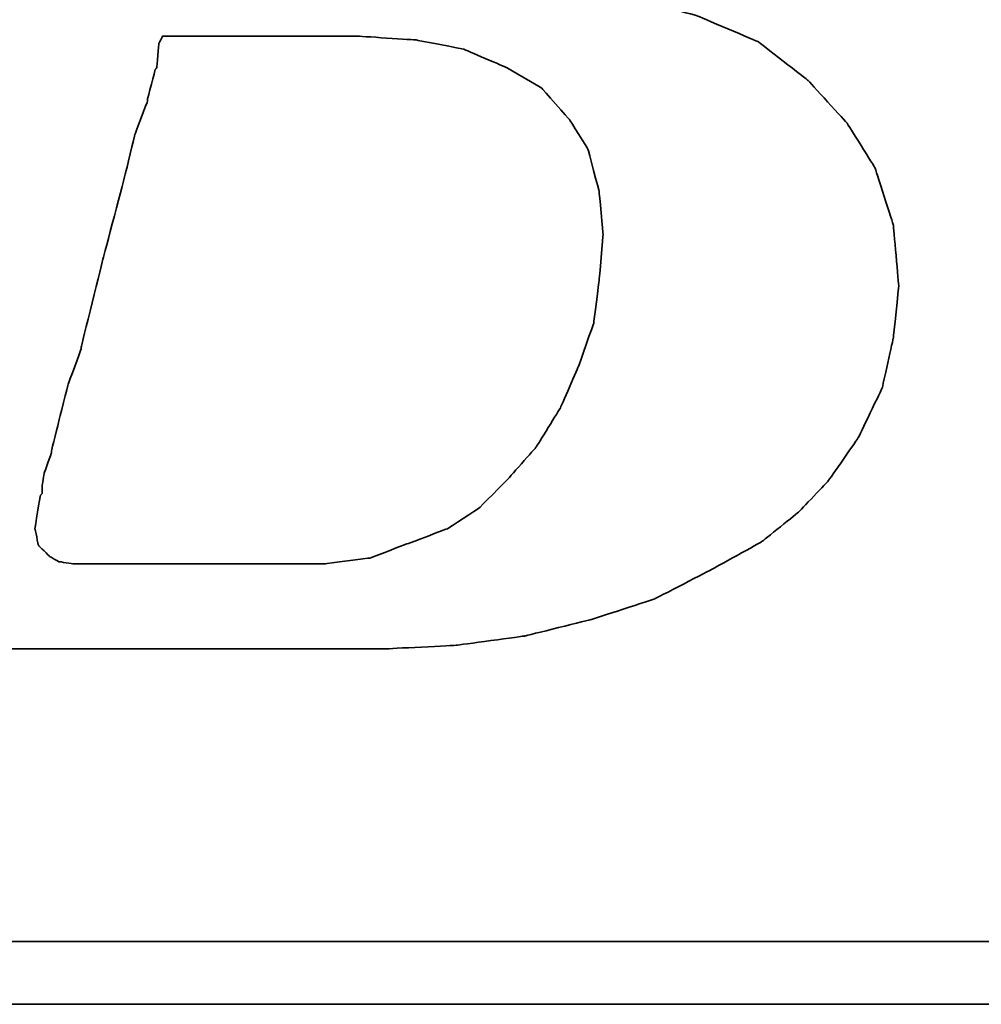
# Model space of a CAD drawing. Header units: millimetres. Extents: x 8 to 314, y 87 to 192.
# Tile 26 of 44: x 233.56 to 235.31, y 112.9 to 114.69. Entities that reach past the tile are written whole.
import ezdxf

# ---------------------------------------------------------------- set-up
doc = ezdxf.new("R2010")
doc.units = ezdxf.units.MM
doc.header["$LTSCALE"] = 0.15
doc.layers.add('DIM', color=4, linetype='CONTINUOUS')
doc.layers.add('layer 1', color=7, linetype='CONTINUOUS')

# ---------------------------------------------------------------- blocks, each defined once
blk = doc.blocks.new('TBI MOTION logo(完整正式版)')
at = {"layer": 'layer 1', "color": 22, "lineweight": 35}
for points, knots in [([(-64.65375, -6.86375), (-64.65375, -6.86375), (-64.84375, -7.29625), (-64.84375, -7.29625), (-64.84375, -7.29625), (-64.84375, -7.29625), (-64.86875, -7.34375), (-64.86875, -7.34375), (-64.86875, -7.34375), (-64.86875, -7.34375), (-64.86875, -7.36875), (-64.86875, -7.36875), (-64.86875, -7.36875), (-64.86875, -7.36875), (-65.15375, -7.65375), (-65.15375, -7.65375), (-65.15375, -7.65375), (-65.15375, -7.65375), (-65.17875, -7.65375), (-65.17875, -7.65375), (-65.17875, -7.65375), (-65.17875, -7.65375), (-65.20375, -7.67875), (-65.20375, -7.67875), (-65.20375, -7.67875), (-65.20375, -7.67875), (-65.58875, -7.87125), (-65.58875, -7.87125), (-65.58875, -7.87125), (-65.58875, -7.87125), (-65.63375, -7.87125), (-65.63375, -7.87125), (-65.63375, -7.87125), (-65.63375, -7.87125), (-65.65875, -7.89375), (-65.65875, -7.89375), (-65.65875, -7.89375), (-65.65875, -7.89375), (-66.09375, -7.94375), (-66.09375, -7.94375), (-66.09375, -7.94375), (-66.09375, -7.94375), (-66.11375, -7.94375), (-66.11375, -7.94375), (-66.11375, -7.94375), (-66.11375, -7.94375), (-66.16375, -7.94375), (-66.16375, -7.94375), (-66.16375, -7.94375), (-66.16375, -7.94375), (-66.30875, -7.94375), (-66.30875, -7.94375), (-66.30875, -7.94375), (-66.30875, -7.94375), (-66.69375, -7.94375), (-66.69375, -7.94375), (-66.69375, -7.94375), (-66.69375, -7.94375), (-67.07375, -7.94375), (-67.07375, -7.94375), (-67.07375, -7.94375), (-67.07375, -7.94375), (-67.12375, -7.94375), (-67.12375, -7.94375), (-67.12375, -7.94375), (-67.12375, -7.94375), (-67.12375, -7.96625), (-67.12375, -7.96625), (-67.12375, -7.96625), (-67.12375, -7.96625), (-67.14875, -7.99125), (-67.14875, -7.99125), (-67.14875, -7.99125), (-67.14875, -7.99125), (-67.24375, -8.34875), (-67.24375, -8.34875), (-67.24375, -8.34875), (-67.24375, -8.34875), (-67.31375, -8.68625), (-67.31375, -8.68625), (-67.31375, -8.68625), (-67.31375, -8.68625), (-67.26875, -8.68625), (-67.26875, -8.68625), (-67.26875, -8.68625), (-67.26875, -8.68625), (-67.07375, -8.68625), (-67.07375, -8.68625), (-67.07375, -8.68625), (-67.07375, -8.68625), (-66.54875, -8.68625), (-66.54875, -8.68625), (-66.54875, -8.68625), (-66.54875, -8.68625), (-65.82625, -8.68625), (-65.82625, -8.68625), (-65.82625, -8.68625), (-65.82625, -8.68625), (-65.01375, -8.68625), (-65.01375, -8.68625), (-65.01375, -8.68625), (-65.01375, -8.68625), (-64.05375, -8.68625), (-64.05375, -8.68625), (-64.05375, -8.68625), (-64.05375, -8.68625), (-62.08375, -8.68625), (-62.08375, -8.68625), (-62.08375, -8.68625), (-62.08375, -8.68625), (-60.06875, -8.68625), (-60.06875, -8.68625), (-60.06875, -8.68625), (-60.06875, -8.68625), (-59.10875, -8.68625), (-59.10875, -8.68625), (-59.10875, -8.68625), (-59.10875, -8.68625), (-58.29375, -8.68625), (-58.29375, -8.68625), (-58.29375, -8.68625), (-58.29375, -8.68625), (-57.57375, -8.68625), (-57.57375, -8.68625), (-57.57375, -8.68625), (-57.57375, -8.68625), (-57.04875, -8.68625), (-57.04875, -8.68625), (-57.04875, -8.68625), (-57.04875, -8.68625), (-56.85375, -8.68625), (-56.85375, -8.68625), (-56.85375, -8.68625), (-56.85375, -8.68625), (-56.70875, -8.68625), (-56.70875, -8.68625), (-56.70875, -8.68625), (-56.70875, -8.68625), (-56.61375, -8.68625), (-56.61375, -8.68625), (-56.61375, -8.68625), (-56.61375, -8.68625), (-56.56875, -8.68625), (-56.56875, -8.68625), (-56.56875, -8.68625), (-56.56875, -8.68625), (-55.65375, -8.63875), (-55.65375, -8.63875), (-55.65375, -8.63875), (-55.65375, -8.63875), (-54.76875, -8.51875), (-54.76875, -8.51875), (-54.76875, -8.51875), (-54.76875, -8.51875), (-53.90375, -8.30375), (-53.90375, -8.30375), (-53.90375, -8.30375), (-53.90375, -8.30375), (-53.08875, -8.03875), (-53.08875, -8.03875), (-53.08875, -8.03875), (-53.08875, -8.03875), (-52.34375, -7.65375), (-52.34375, -7.65375), (-52.34375, -7.65375), (-52.34375, -7.65375), (-51.69875, -7.29625), (-51.69875, -7.29625), (-51.69875, -7.29625), (-51.69875, -7.29625), (-51.21875, -6.91125), (-51.21875, -6.91125), (-51.21875, -6.91125), (-51.21875, -6.91125), (-50.83375, -6.50375), (-50.83375, -6.50375), (-50.83375, -6.50375), (-50.83375, -6.50375), (-50.44875, -5.94875), (-50.44875, -5.94875), (-50.44875, -5.94875), (-50.44875, -5.94875), (-50.13875, -5.30375), (-50.13875, -5.30375), (-50.13875, -5.30375), (-50.13875, -5.30375), (-49.99375, -4.65375), (-49.99375, -4.65375), (-49.99375, -4.65375), (-49.99375, -4.65375), (-49.92375, -3.98375), (-49.92375, -3.98375), (-49.92375, -3.98375), (-49.92375, -3.98375), (-49.99375, -3.19374), (-49.99375, -3.19374), (-49.99375, -3.19374), (-49.99375, -3.19374), (-50.23374, -2.44874), (-50.23374, -2.44874), (-50.23374, -2.44874), (-50.23374, -2.44874), (-50.59375, -1.87374), (-50.59375, -1.87374), (-50.59375, -1.87374), (-50.59375, -1.87374), (-51.09875, -1.31874), (-51.09875, -1.31874), (-51.09875, -1.31874), (-51.09875, -1.31874), (-51.74375, -0.81875), (-51.74375, -0.81875), (-51.74375, -0.81875), (-51.74375, -0.81875), (-52.53875, -0.48125), (-52.53875, -0.48125), (-52.53875, -0.48125), (-52.53875, -0.48125), (-53.47375, -0.21875), (-53.47375, -0.21875), (-53.47375, -0.21875), (-53.47375, -0.21875), (-54.52875, -0.04874), (-54.52875, -0.04874), (-54.52875, -0.04874), (-54.52875, -0.04874), (-55.65375, 0.12125), (-55.65375, 0.12125), (-55.65375, 0.12125), (-55.65375, 0.12125), (-54.50375, 0.28624), (-54.50375, 0.28624), (-54.50375, 0.28624), (-54.50375, 0.28624), (-53.83375, 0.38124), (-53.83375, 0.38124), (-53.83375, 0.38124), (-53.83375, 0.38124), (-53.18375, 0.50125), (-53.18375, 0.50125), (-53.18375, 0.50125), (-53.18375, 0.50125), (-52.55875, 0.66874), (-52.55875, 0.66874), (-52.55875, 0.66874), (-52.55875, 0.66874), (-52.03375, 0.86124), (-52.03375, 0.86124), (-52.03375, 0.86124), (-52.03375, 0.86124), (-51.50374, 1.03124), (-51.50374, 1.03124), (-51.50374, 1.03124), (-51.50374, 1.03124), (-51.09875, 1.27125), (-51.09875, 1.27125), (-51.09875, 1.27125), (-51.09875, 1.27125), (-50.71375, 1.48624), (-50.71375, 1.48624), (-50.71375, 1.48624), (-50.71375, 1.48624), (-50.37625, 1.77625), (-50.37625, 1.77625), (-50.37625, 1.77625), (-50.37625, 1.77625), (-49.82375, 2.37625), (-49.82375, 2.37625), (-49.82375, 2.37625), (-49.82375, 2.37625), (-49.41875, 2.99625), (-49.41875, 2.99625), (-49.41875, 2.99625), (-49.41875, 2.99625), (-49.22375, 3.76625), (-49.22375, 3.76625), (-49.22375, 3.76625), (-49.22375, 3.76625), (-49.15375, 4.50874), (-49.15375, 4.50874), (-49.15375, 4.50874), (-49.15375, 4.50874), (-49.20375, 5.25125), (-49.20375, 5.25125), (-49.20375, 5.25125), (-49.20375, 5.25125), (-49.41875, 5.92625), (-49.41875, 5.92625), (-49.41875, 5.92625), (-49.41875, 5.92625), (-49.77875, 6.47625), (-49.77875, 6.47625), (-49.77875, 6.47625), (-49.77875, 6.47625), (-50.33125, 7.02624), (-50.33125, 7.02624), (-50.33125, 7.02624), (-50.33125, 7.02624), (-51.00125, 7.43625), (-51.00125, 7.43625), (-51.00125, 7.43625), (-51.00125, 7.43625), (-51.79375, 7.72625), (-51.79375, 7.72625), (-51.79375, 7.72625), (-51.79375, 7.72625), (-52.72875, 7.89124), (-52.72875, 7.89124), (-52.72875, 7.89124), (-52.72875, 7.89124), (-53.83375, 7.98625), (-53.83375, 7.98625), (-53.83375, 7.98625), (-53.83375, 7.98625), (-53.92875, 7.98625), (-53.92875, 7.98625), (-53.92875, 7.98625), (-53.92875, 7.98625), (-54.26375, 7.98625), (-54.26375, 7.98625), (-54.26375, 7.98625), (-54.26375, 7.98625), (-54.74375, 7.98625), (-54.74375, 7.98625), (-54.74375, 7.98625), (-54.74375, 7.98625), (-55.36875, 7.98625), (-55.36875, 7.98625), (-55.36875, 7.98625), (-55.36875, 7.98625), (-56.13375, 7.98625), (-56.13375, 7.98625), (-56.13375, 7.98625), (-56.13375, 7.98625), (-56.94875, 7.98625), (-56.94875, 7.98625), (-56.94875, 7.98625), (-56.94875, 7.98625), (-58.77625, 7.98625), (-58.77625, 7.98625), (-58.77625, 7.98625), (-58.77625, 7.98625), (-60.59875, 7.98625), (-60.59875, 7.98625), (-60.59875, 7.98625), (-60.59875, 7.98625), (-61.41375, 7.98625), (-61.41375, 7.98625), (-61.41375, 7.98625), (-61.41375, 7.98625), (-62.17875, 7.98625), (-62.17875, 7.98625), (-62.17875, 7.98625), (-62.17875, 7.98625), (-62.80375, 7.98625), (-62.80375, 7.98625), (-62.80375, 7.98625), (-62.80375, 7.98625), (-63.30625, 7.98625), (-63.30625, 7.98625), (-63.30625, 7.98625), (-63.30625, 7.98625), (-63.57375, 7.98625), (-63.57375, 7.98625), (-63.57375, 7.98625), (-63.57375, 7.98625), (-63.57375, 7.96375), (-63.57375, 7.96375), (-63.57375, 7.96375), (-63.57375, 7.96375), (-63.59875, 7.94125), (-63.59875, 7.94125), (-63.59875, 7.94125), (-63.59875, 7.94125), (-63.69375, 7.55625), (-63.69375, 7.55625), (-63.69375, 7.55625), (-63.69375, 7.55625), (-63.76375, 7.24624), (-63.76375, 7.24624), (-63.76375, 7.24624), (-63.76375, 7.24624), (-63.23875, 7.24624), (-63.23875, 7.24624), (-63.23875, 7.24624), (-63.23875, 7.24624), (-62.75875, 7.24624), (-62.75875, 7.24624), (-62.75875, 7.24624), (-62.75875, 7.24624), (-62.61125, 7.24624), (-62.61125, 7.24624), (-62.61125, 7.24624), (-62.61125, 7.24624), (-62.56625, 7.24624), (-62.56625, 7.24624), (-62.56625, 7.24624), (-62.56625, 7.24624), (-62.22875, 7.24624), (-62.22875, 7.24624), (-62.22875, 7.24624), (-62.22875, 7.24624), (-62.20375, 7.24624), (-62.20375, 7.24624), (-62.20375, 7.24624), (-62.20375, 7.24624), (-62.17875, 7.21875), (-62.17875, 7.21875), (-62.17875, 7.21875), (-62.17875, 7.21875), (-61.96375, 7.17125), (-61.96375, 7.17125), (-61.96375, 7.17125), (-61.96375, 7.17125), (-61.72375, 7.12624), (-61.72375, 7.12624), (-61.72375, 7.12624), (-61.72375, 7.12624), (-61.70375, 7.12624), (-61.70375, 7.12624), (-61.70375, 7.12624), (-61.70375, 7.12624), (-61.55875, 7.07624), (-61.55875, 7.07624), (-61.55875, 7.07624), (-61.55875, 7.07624), (-61.50875, 7.07624), (-61.50875, 7.07624), (-61.50875, 7.07624), (-61.50875, 7.07624), (-61.48375, 7.02624), (-61.48375, 7.02624), (-61.48375, 7.02624), (-61.48375, 7.02624), (-61.31875, 6.83375), (-61.31875, 6.83375), (-61.31875, 6.83375), (-61.31875, 6.83375), (-61.29375, 6.81125), (-61.29375, 6.81125), (-61.29375, 6.81125), (-61.29375, 6.81125), (-61.29375, 6.78625), (-61.29375, 6.78625), (-61.29375, 6.78625), (-61.29375, 6.78625), (-61.19875, 6.50124), (-61.19875, 6.50124), (-61.19875, 6.50124), (-61.19875, 6.50124), (-61.17375, 6.45124), (-61.17375, 6.45124), (-61.17375, 6.45124), (-61.17375, 6.45124), (-61.19875, 6.40625), (-61.19875, 6.40625), (-61.19875, 6.40625), (-61.19875, 6.40625), (-61.26875, 5.99624), (-61.26875, 5.99624), (-61.26875, 5.99624), (-61.26875, 5.99624), (-61.26875, 5.85125), (-61.26875, 5.85125), (-61.26875, 5.85125), (-61.26875, 5.85125), (-61.26875, 5.82625), (-61.26875, 5.82625), (-61.26875, 5.82625), (-61.26875, 5.82625), (-61.29375, 5.80625), (-61.29375, 5.80625), (-61.29375, 5.80625), (-61.29375, 5.80625), (-61.34125, 5.66125), (-61.34125, 5.66125), (-61.34125, 5.66125), (-61.34125, 5.66125), (-61.41375, 5.44625), (-61.41375, 5.44625), (-61.41375, 5.44625), (-61.41375, 5.44625), (-61.48375, 5.15625), (-61.48375, 5.15625), (-61.48375, 5.15625), (-61.48375, 5.15625), (-61.58375, 4.82124), (-61.58375, 4.82124), (-61.58375, 4.82124), (-61.58375, 4.82124), (-61.79875, 4.00375), (-61.79875, 4.00375), (-61.79875, 4.00375), (-61.79875, 4.00375), (-62.05875, 2.99625), (-62.05875, 2.99625), (-62.05875, 2.99625), (-62.05875, 2.99625), (-62.34875, 1.91625), (-62.34875, 1.91625), (-62.34875, 1.91625), (-62.34875, 1.91625), (-62.97375, -0.41124), (-62.97375, -0.41124), (-62.97375, -0.41124), (-62.97375, -0.41124), (-63.59875, -2.75875), (-63.59875, -2.75875), (-63.59875, -2.75875), (-63.59875, -2.75875), (-63.88375, -3.86374), (-63.88375, -3.86374), (-63.88375, -3.86374), (-63.88375, -3.86374), (-64.14875, -4.82374), (-64.14875, -4.82374), (-64.14875, -4.82374), (-64.14875, -4.82374), (-64.36375, -5.64125), (-64.36375, -5.64125), (-64.36375, -5.64125), (-64.36375, -5.64125), (-64.43625, -5.97625), (-64.43625, -5.97625), (-64.43625, -5.97625), (-64.43625, -5.97625), (-64.50875, -6.28625), (-64.50875, -6.28625), (-64.50875, -6.28625), (-64.50875, -6.28625), (-64.50875, -6.30875), (-64.50875, -6.30875), (-64.50875, -6.30875), (-64.50875, -6.30875), (-64.57875, -6.50375), (-64.57875, -6.50375), (-64.57875, -6.50375), (-64.57875, -6.50375), (-64.62875, -6.69625), (-64.62875, -6.69625), (-64.62875, -6.69625), (-64.62875, -6.69625), (-64.62875, -6.76875), (-64.62875, -6.76875), (-64.62875, -6.76875), (-64.62875, -6.76875), (-64.62875, -6.81375), (-64.62875, -6.81375), (-64.62875, -6.81375), (-64.62875, -6.81375), (-64.62875, -6.83875), (-64.62875, -6.83875), (-64.62875, -6.83875), (-64.62875, -6.83875), (-64.65375, -6.86375), (-64.65375, -6.86375)], [0, 0, 0, 0, 0.00719424, 0.00719424, 0.00719424, 0.00719425, 0.01438849, 0.01438849, 0.01438849, 0.0143885, 0.02158273, 0.02158273, 0.02158273, 0.02158274, 0.02877698, 0.02877698, 0.02877698, 0.02877699, 0.03597122, 0.03597122, 0.03597122, 0.03597123, 0.04316547, 0.04316547, 0.04316547, 0.04316548, 0.05035971, 0.05035971, 0.05035971, 0.05035972, 0.05755396, 0.05755396, 0.05755396, 0.05755397, 0.0647482, 0.0647482, 0.0647482, 0.06474821, 0.07194245, 0.07194245, 0.07194245, 0.07194246, 0.07913669, 0.07913669, 0.07913669, 0.0791367, 0.08633094, 0.08633094, 0.08633094, 0.08633095, 0.09352518, 0.09352518, 0.09352518, 0.09352519, 0.10071942, 0.10071942, 0.10071942, 0.10071943, 0.10791367, 0.10791367, 0.10791367, 0.10791368, 0.11510791, 0.11510791, 0.11510791, 0.11510792, 0.12230216, 0.12230216, 0.12230216, 0.12230217, 0.1294964, 0.1294964, 0.1294964, 0.12949641, 0.13669065, 0.13669065, 0.13669065, 0.13669066, 0.14388489, 0.14388489, 0.14388489, 0.1438849, 0.15107914, 0.15107914, 0.15107914, 0.15107915, 0.15827338, 0.15827338, 0.15827338, 0.15827339, 0.16546763, 0.16546763, 0.16546763, 0.16546764, 0.17266187, 0.17266187, 0.17266187, 0.17266188, 0.17985612, 0.17985612, 0.17985612, 0.17985613, 0.18705036, 0.18705036, 0.18705036, 0.18705037, 0.1942446, 0.1942446, 0.1942446, 0.19424461, 0.20143885, 0.20143885, 0.20143885, 0.20143886, 0.20863309, 0.20863309, 0.20863309, 0.2086331, 0.21582734, 0.21582734, 0.21582734, 0.21582735, 0.22302158, 0.22302158, 0.22302158, 0.22302159, 0.23021583, 0.23021583, 0.23021583, 0.23021584, 0.23741007, 0.23741007, 0.23741007, 0.23741008, 0.24460432, 0.24460432, 0.24460432, 0.24460433, 0.25179856, 0.25179856, 0.25179856, 0.25179857, 0.25899281, 0.25899281, 0.25899281, 0.25899282, 0.26618705, 0.26618705, 0.26618705, 0.26618706, 0.27338129, 0.27338129, 0.27338129, 0.2733813, 0.28057554, 0.28057554, 0.28057554, 0.28057555, 0.28776978, 0.28776978, 0.28776978, 0.28776979, 0.29496403, 0.29496403, 0.29496403, 0.29496404, 0.30215827, 0.30215827, 0.30215827, 0.30215828, 0.30935252, 0.30935252, 0.30935252, 0.30935253, 0.31654676, 0.31654676, 0.31654676, 0.31654677, 0.32374101, 0.32374101, 0.32374101, 0.32374102, 0.33093525, 0.33093525, 0.33093525, 0.33093526, 0.3381295, 0.3381295, 0.3381295, 0.33812951, 0.34532374, 0.34532374, 0.34532374, 0.34532375, 0.35251799, 0.35251799, 0.35251799, 0.352518, 0.35971223, 0.35971223, 0.35971223, 0.35971224, 0.36690647, 0.36690647, 0.36690647, 0.36690648, 0.37410072, 0.37410072, 0.37410072, 0.37410073, 0.38129496, 0.38129496, 0.38129496, 0.38129497, 0.38848921, 0.38848921, 0.38848921, 0.38848922, 0.39568345, 0.39568345, 0.39568345, 0.39568346, 0.4028777, 0.4028777, 0.4028777, 0.40287771, 0.41007194, 0.41007194, 0.41007194, 0.41007195, 0.41726619, 0.41726619, 0.41726619, 0.4172662, 0.42446043, 0.42446043, 0.42446043, 0.42446044, 0.43165468, 0.43165468, 0.43165468, 0.43165469, 0.43884892, 0.43884892, 0.43884892, 0.43884893, 0.44604317, 0.44604317, 0.44604317, 0.44604318, 0.45323741, 0.45323741, 0.45323741, 0.45323742, 0.46043165, 0.46043165, 0.46043165, 0.46043166, 0.4676259, 0.4676259, 0.4676259, 0.46762591, 0.47482014, 0.47482014, 0.47482014, 0.47482015, 0.48201439, 0.48201439, 0.48201439, 0.4820144, 0.48920863, 0.48920863, 0.48920863, 0.48920864, 0.49640288, 0.49640288, 0.49640288, 0.49640289, 0.50359712, 0.50359712, 0.50359712, 0.50359713, 0.51079137, 0.51079137, 0.51079137, 0.51079138, 0.51798561, 0.51798561, 0.51798561, 0.51798562, 0.52517986, 0.52517986, 0.52517986, 0.52517987, 0.5323741, 0.5323741, 0.5323741, 0.53237411, 0.53956835, 0.53956835, 0.53956835, 0.53956836, 0.54676259, 0.54676259, 0.54676259, 0.5467626, 0.55395683, 0.55395683, 0.55395683, 0.55395684, 0.56115108, 0.56115108, 0.56115108, 0.56115109, 0.56834532, 0.56834532, 0.56834532, 0.56834533, 0.57553957, 0.57553957, 0.57553957, 0.57553958, 0.58273381, 0.58273381, 0.58273381, 0.58273382, 0.58992806, 0.58992806, 0.58992806, 0.58992807, 0.5971223, 0.5971223, 0.5971223, 0.59712231, 0.60431655, 0.60431655, 0.60431655, 0.60431656, 0.61151079, 0.61151079, 0.61151079, 0.6115108, 0.61870504, 0.61870504, 0.61870504, 0.61870505, 0.62589928, 0.62589928, 0.62589928, 0.62589929, 0.63309353, 0.63309353, 0.63309353, 0.63309354, 0.64028777, 0.64028777, 0.64028777, 0.64028778, 0.64748201, 0.64748201, 0.64748201, 0.64748202, 0.65467626, 0.65467626, 0.65467626, 0.65467627, 0.6618705, 0.6618705, 0.6618705, 0.66187051, 0.66906475, 0.66906475, 0.66906475, 0.66906476, 0.67625899, 0.67625899, 0.67625899, 0.676259, 0.68345324, 0.68345324, 0.68345324, 0.68345325, 0.69064748, 0.69064748, 0.69064748, 0.69064749, 0.69784173, 0.69784173, 0.69784173, 0.69784174, 0.70503597, 0.70503597, 0.70503597, 0.70503598, 0.71223022, 0.71223022, 0.71223022, 0.71223023, 0.71942446, 0.71942446, 0.71942446, 0.71942447, 0.72661871, 0.72661871, 0.72661871, 0.72661872, 0.73381295, 0.73381295, 0.73381295, 0.73381296, 0.74100719, 0.74100719, 0.74100719, 0.7410072, 0.74820144, 0.74820144, 0.74820144, 0.74820145, 0.75539568, 0.75539568, 0.75539568, 0.75539569, 0.76258993, 0.76258993, 0.76258993, 0.76258994, 0.76978417, 0.76978417, 0.76978417, 0.76978418, 0.77697842, 0.77697842, 0.77697842, 0.77697843, 0.78417266, 0.78417266, 0.78417266, 0.78417267, 0.79136691, 0.79136691, 0.79136691, 0.79136692, 0.79856115, 0.79856115, 0.79856115, 0.79856116, 0.8057554, 0.8057554, 0.8057554, 0.80575541, 0.81294964, 0.81294964, 0.81294964, 0.81294965, 0.82014388, 0.82014388, 0.82014388, 0.82014389, 0.82733813, 0.82733813, 0.82733813, 0.82733814, 0.83453237, 0.83453237, 0.83453237, 0.83453238, 0.84172662, 0.84172662, 0.84172662, 0.84172663, 0.84892086, 0.84892086, 0.84892086, 0.84892087, 0.85611511, 0.85611511, 0.85611511, 0.85611512, 0.86330935, 0.86330935, 0.86330935, 0.86330936, 0.8705036, 0.8705036, 0.8705036, 0.87050361, 0.87769784, 0.87769784, 0.87769784, 0.87769785, 0.88489209, 0.88489209, 0.88489209, 0.8848921, 0.89208633, 0.89208633, 0.89208633, 0.89208634, 0.89928058, 0.89928058, 0.89928058, 0.89928059, 0.90647482, 0.90647482, 0.90647482, 0.90647483, 0.91366906, 0.91366906, 0.91366906, 0.91366907, 0.92086331, 0.92086331, 0.92086331, 0.92086332, 0.92805755, 0.92805755, 0.92805755, 0.92805756, 0.9352518, 0.9352518, 0.9352518, 0.93525181, 0.94244604, 0.94244604, 0.94244604, 0.94244605, 0.94964029, 0.94964029, 0.94964029, 0.9496403, 0.95683453, 0.95683453, 0.95683453, 0.95683454, 0.96402878, 0.96402878, 0.96402878, 0.96402879, 0.97122302, 0.97122302, 0.97122302, 0.97122303, 0.97841727, 0.97841727, 0.97841727, 0.97841728, 0.98561151, 0.98561151, 0.98561151, 0.98561152, 0.99280576, 0.99280576, 0.99280576, 0.99280577, 1, 1, 1, 1]), ([(-61.03125, -6.57375), (-61.03125, -6.57375), (-61.03125, -6.67125), (-61.03125, -6.67125), (-61.03125, -6.67125), (-61.03125, -6.67125), (-61.05375, -6.69625), (-61.05375, -6.69625), (-61.05375, -6.69625), (-61.05375, -6.69625), (-61.12375, -7.12875), (-61.12375, -7.12875), (-61.12375, -7.12875), (-61.12375, -7.12875), (-61.07875, -7.34375), (-61.07875, -7.34375), (-61.07875, -7.34375), (-61.07875, -7.34375), (-60.93375, -7.48875), (-60.93375, -7.48875), (-60.93375, -7.48875), (-60.93375, -7.48875), (-60.81375, -7.55625), (-60.81375, -7.55625), (-60.81375, -7.55625), (-60.81375, -7.55625), (-60.62375, -7.58375), (-60.62375, -7.58375), (-60.62375, -7.58375), (-60.62375, -7.58375), (-60.30875, -7.58375), (-60.30875, -7.58375), (-60.30875, -7.58375), (-60.30875, -7.58375), (-59.97375, -7.58375), (-59.97375, -7.58375), (-59.97375, -7.58375), (-59.97375, -7.58375), (-59.87875, -7.58375), (-59.87875, -7.58375), (-59.87875, -7.58375), (-59.87875, -7.58375), (-59.63625, -7.58375), (-59.63625, -7.58375), (-59.63625, -7.58375), (-59.63625, -7.58375), (-58.96875, -7.58375), (-58.96875, -7.58375), (-58.96875, -7.58375), (-58.96875, -7.58375), (-58.29375, -7.58375), (-58.29375, -7.58375), (-58.29375, -7.58375), (-58.29375, -7.58375), (-58.05375, -7.58375), (-58.05375, -7.58375), (-58.05375, -7.58375), (-58.05375, -7.58375), (-57.98375, -7.58375), (-57.98375, -7.58375), (-57.98375, -7.58375), (-57.98375, -7.58375), (-57.35875, -7.58375), (-57.35875, -7.58375), (-57.35875, -7.58375), (-57.35875, -7.58375), (-56.78375, -7.50875), (-56.78375, -7.50875), (-56.78375, -7.50875), (-56.78375, -7.50875), (-56.27875, -7.31875), (-56.27875, -7.31875), (-56.27875, -7.31875), (-56.27875, -7.31875), (-55.77375, -7.12875), (-55.77375, -7.12875), (-55.77375, -7.12875), (-55.77375, -7.12875), (-55.36875, -6.86375), (-55.36875, -6.86375), (-55.36875, -6.86375), (-55.36875, -6.86375), (-55.00875, -6.50375), (-55.00875, -6.50375), (-55.00875, -6.50375), (-55.00875, -6.50375), (-54.62375, -6.06875), (-54.62375, -6.06875), (-54.62375, -6.06875), (-54.62375, -6.06875), (-54.31375, -5.56875), (-54.31375, -5.56875), (-54.31375, -5.56875), (-54.31375, -5.56875), (-54.07375, -5.01625), (-54.07375, -5.01625), (-54.07375, -5.01625), (-54.07375, -5.01625), (-53.87875, -4.46374), (-53.87875, -4.46374), (-53.87875, -4.46374), (-53.87875, -4.46374), (-53.80875, -3.91375), (-53.80875, -3.91375), (-53.80875, -3.91375), (-53.80875, -3.91375), (-53.75875, -3.31375), (-53.75875, -3.31375), (-53.75875, -3.31375), (-53.75875, -3.31375), (-53.80875, -2.75875), (-53.80875, -2.75875), (-53.80875, -2.75875), (-53.80875, -2.75875), (-53.95375, -2.20875), (-53.95375, -2.20875), (-53.95375, -2.20875), (-53.95375, -2.20875), (-54.19375, -1.82625), (-54.19375, -1.82625), (-54.19375, -1.82625), (-54.19375, -1.82625), (-54.55375, -1.41875), (-54.55375, -1.41875), (-54.55375, -1.41875), (-54.55375, -1.41875), (-55.00875, -1.15125), (-55.00875, -1.15125), (-55.00875, -1.15125), (-55.00875, -1.15125), (-55.56125, -0.91375), (-55.56125, -0.91375), (-55.56125, -0.91375), (-55.56125, -0.91375), (-56.18125, -0.79375), (-56.18125, -0.79375), (-56.18125, -0.79375), (-56.18125, -0.79375), (-56.94875, -0.74374), (-56.94875, -0.74374), (-56.94875, -0.74374), (-56.94875, -0.74374), (-56.99875, -0.74374), (-56.99875, -0.74374), (-56.99875, -0.74374), (-56.99875, -0.74374), (-57.09375, -0.74374), (-57.09375, -0.74374), (-57.09375, -0.74374), (-57.09375, -0.74374), (-57.38375, -0.74374), (-57.38375, -0.74374), (-57.38375, -0.74374), (-57.38375, -0.74374), (-57.76875, -0.74374), (-57.76875, -0.74374), (-57.76875, -0.74374), (-57.76875, -0.74374), (-58.24625, -0.74374), (-58.24625, -0.74374), (-58.24625, -0.74374), (-58.24625, -0.74374), (-58.72875, -0.74374), (-58.72875, -0.74374), (-58.72875, -0.74374), (-58.72875, -0.74374), (-59.20875, -0.74374), (-59.20875, -0.74374), (-59.20875, -0.74374), (-59.20875, -0.74374), (-59.46875, -0.74374), (-59.46875, -0.74374), (-59.46875, -0.74374), (-59.46875, -0.74374), (-59.51625, -0.83875), (-59.51625, -0.83875), (-59.51625, -0.83875), (-59.51625, -0.83875), (-59.54375, -1.15125), (-59.54375, -1.15125), (-59.54375, -1.15125), (-59.54375, -1.15125), (-59.56375, -1.17874), (-59.56375, -1.17874), (-59.56375, -1.17874), (-59.56375, -1.17874), (-59.66375, -1.55875), (-59.66375, -1.55875), (-59.66375, -1.55875), (-59.66375, -1.55875), (-59.66375, -1.58375), (-59.66375, -1.58375), (-59.66375, -1.58375), (-59.66375, -1.58375), (-59.82875, -2.01874), (-59.82875, -2.01874), (-59.82875, -2.01874), (-59.82875, -2.01874), (-59.94875, -2.52125), (-59.94875, -2.52125), (-59.94875, -2.52125), (-59.94875, -2.52125), (-60.23875, -3.62375), (-60.23875, -3.62375), (-60.23875, -3.62375), (-60.23875, -3.62375), (-60.52375, -4.77624), (-60.52375, -4.77624), (-60.52375, -4.77624), (-60.52375, -4.77624), (-60.52375, -4.79874), (-60.52375, -4.79874), (-60.52375, -4.79874), (-60.52375, -4.79874), (-60.69125, -5.25375), (-60.69125, -5.25375), (-60.69125, -5.25375), (-60.69125, -5.25375), (-60.81375, -5.73625), (-60.81375, -5.73625), (-60.81375, -5.73625), (-60.81375, -5.73625), (-60.90875, -6.11875), (-60.90875, -6.11875), (-60.90875, -6.11875), (-60.90875, -6.11875), (-60.90875, -6.14375), (-60.90875, -6.14375), (-60.90875, -6.14375), (-60.90875, -6.14375), (-61.00375, -6.40875), (-61.00375, -6.40875), (-61.00375, -6.40875), (-61.00375, -6.40875), (-61.03125, -6.57375), (-61.03125, -6.57375)], [0, 0, 0, 0, 0.01694915, 0.01694915, 0.01694915, 0.01694916, 0.03389831, 0.03389831, 0.03389831, 0.03389832, 0.05084746, 0.05084746, 0.05084746, 0.05084747, 0.06779661, 0.06779661, 0.06779661, 0.06779662, 0.08474576, 0.08474576, 0.08474576, 0.08474577, 0.10169492, 0.10169492, 0.10169492, 0.10169493, 0.11864407, 0.11864407, 0.11864407, 0.11864408, 0.13559322, 0.13559322, 0.13559322, 0.13559323, 0.15254237, 0.15254237, 0.15254237, 0.15254238, 0.16949153, 0.16949153, 0.16949153, 0.16949154, 0.18644068, 0.18644068, 0.18644068, 0.18644069, 0.20338983, 0.20338983, 0.20338983, 0.20338984, 0.22033898, 0.22033898, 0.22033898, 0.22033899, 0.23728814, 0.23728814, 0.23728814, 0.23728815, 0.25423729, 0.25423729, 0.25423729, 0.2542373, 0.27118644, 0.27118644, 0.27118644, 0.27118645, 0.28813559, 0.28813559, 0.28813559, 0.2881356, 0.30508475, 0.30508475, 0.30508475, 0.30508476, 0.3220339, 0.3220339, 0.3220339, 0.32203391, 0.33898305, 0.33898305, 0.33898305, 0.33898306, 0.3559322, 0.3559322, 0.3559322, 0.35593221, 0.37288136, 0.37288136, 0.37288136, 0.37288137, 0.38983051, 0.38983051, 0.38983051, 0.38983052, 0.40677966, 0.40677966, 0.40677966, 0.40677967, 0.42372881, 0.42372881, 0.42372881, 0.42372882, 0.44067797, 0.44067797, 0.44067797, 0.44067798, 0.45762712, 0.45762712, 0.45762712, 0.45762713, 0.47457627, 0.47457627, 0.47457627, 0.47457628, 0.49152542, 0.49152542, 0.49152542, 0.49152543, 0.50847458, 0.50847458, 0.50847458, 0.50847459, 0.52542373, 0.52542373, 0.52542373, 0.52542374, 0.54237288, 0.54237288, 0.54237288, 0.54237289, 0.55932203, 0.55932203, 0.55932203, 0.55932204, 0.57627119, 0.57627119, 0.57627119, 0.5762712, 0.59322034, 0.59322034, 0.59322034, 0.59322035, 0.61016949, 0.61016949, 0.61016949, 0.6101695, 0.62711864, 0.62711864, 0.62711864, 0.62711865, 0.6440678, 0.6440678, 0.6440678, 0.64406781, 0.66101695, 0.66101695, 0.66101695, 0.66101696, 0.6779661, 0.6779661, 0.6779661, 0.67796611, 0.69491525, 0.69491525, 0.69491525, 0.69491526, 0.71186441, 0.71186441, 0.71186441, 0.71186442, 0.72881356, 0.72881356, 0.72881356, 0.72881357, 0.74576271, 0.74576271, 0.74576271, 0.74576272, 0.76271186, 0.76271186, 0.76271186, 0.76271187, 0.77966102, 0.77966102, 0.77966102, 0.77966103, 0.79661017, 0.79661017, 0.79661017, 0.79661018, 0.81355932, 0.81355932, 0.81355932, 0.81355933, 0.83050847, 0.83050847, 0.83050847, 0.83050848, 0.84745763, 0.84745763, 0.84745763, 0.84745764, 0.86440678, 0.86440678, 0.86440678, 0.86440679, 0.88135593, 0.88135593, 0.88135593, 0.88135594, 0.89830508, 0.89830508, 0.89830508, 0.89830509, 0.91525424, 0.91525424, 0.91525424, 0.91525425, 0.93220339, 0.93220339, 0.93220339, 0.9322034, 0.94915254, 0.94915254, 0.94915254, 0.94915255, 0.96610169, 0.96610169, 0.96610169, 0.9661017, 0.98305085, 0.98305085, 0.98305085, 0.98305086, 1, 1, 1, 1]), ([(75.90875, -9.47875), (75.90875, -9.47875), (75.90875, -12.28625), (75.90875, -12.28625), (75.90875, -12.28625), (75.90875, -12.28625), (75.90875, -12.47875), (75.90875, -12.47875), (75.90875, -12.47875), (75.90875, -12.47875), (75.71625, -12.47875), (75.71625, -12.47875), (75.71625, -12.47875), (75.71625, -12.47875), (-88.32875, -12.47875), (-88.32875, -12.47875), (-88.32875, -12.47875), (-88.32875, -12.47875), (-88.32875, -13.29375), (-88.32875, -13.29375), (-88.32875, -13.29375), (-88.32875, -13.29375), (82.89125, -13.29375), (82.89125, -13.29375), (82.89125, -13.29375), (82.89125, -13.29375), (75.90875, -9.47875), (75.90875, -9.47875)], [0, 0, 0, 0, 0.14285714, 0.14285714, 0.14285714, 0.14285715, 0.28571429, 0.28571429, 0.28571429, 0.2857143, 0.42857143, 0.42857143, 0.42857143, 0.42857144, 0.57142857, 0.57142857, 0.57142857, 0.57142858, 0.71428571, 0.71428571, 0.71428571, 0.71428572, 0.85714286, 0.85714286, 0.85714286, 0.85714287, 1, 1, 1, 1])]:
    blk.add_open_spline(points, degree=3, knots=knots, dxfattribs=at)

msp = doc.modelspace()

# ---------------------------------------------------------------- block references
at = {"layer": 'DIM', "color": 7, "xscale": 0.1404528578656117, "yscale": 0.1404528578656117, "zscale": 0.1404528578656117}
msp.add_blockref('TBI MOTION logo(完整正式版)', (242.1701, 114.7688), dxfattribs=at)

doc.saveas('drawing.dxf')
